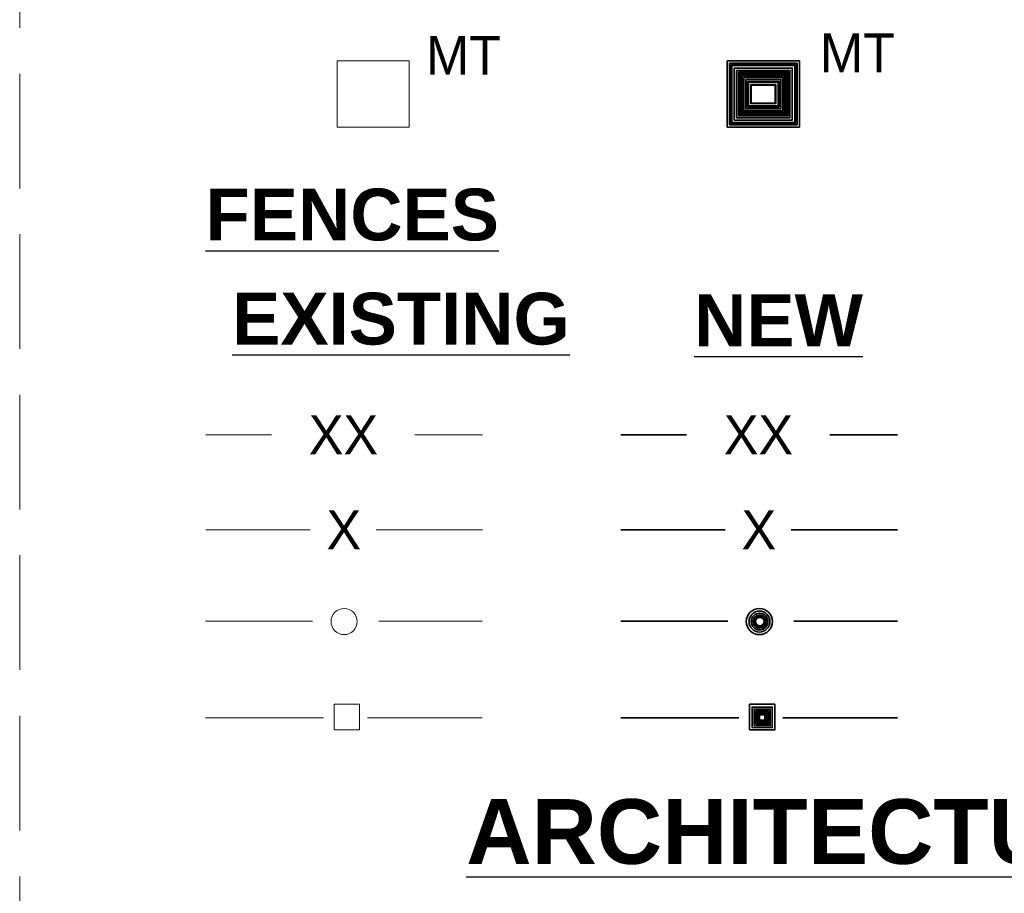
# Paper-space layout 'Layout1' of a CAD drawing. Header units: inches. Extents: x 1.2 to 32.4, y 0.8 to 21.2.
# Tile 5 of 12: x 1.3 to 4.3, y 8.2 to 10.9. Entities that reach past the tile are written whole.
import ezdxf
from ezdxf.enums import TextEntityAlignment as Align

# ---------------------------------------------------------------- set-up
doc = ezdxf.new("R2010")
doc.units = ezdxf.units.IN
doc.header["$MEASUREMENT"] = 0
doc.linetypes.add('DGN Style 3', pattern=[0.487989, 0.348564, -0.139426])
for name, color, linetype, lineweight in [('C-PROP-IDEN', 6, 'Continuous', 35), ('C-PROP-IDEN-E', 5, 'Continuous', 18), ('C-SITE-FENC', 6, 'Continuous', 35), ('C-SITE-FENC-E', 5, 'Continuous', 18), ('cenwoG302 - G-ANNO-TEXT', 53, 'Continuous', 25), ('G-Anno-Text', 53, 'Continuous', 35)]:
    doc.layers.add(name, color=color, linetype=linetype, lineweight=lineweight)
doc.layers.add('G-Anno-Nplt', color=5, linetype='Continuous', lineweight=25, plot=False)
doc.styles.add('Style-Arial', font='ARIAL.TTF')
doc.styles.add('Style-WORKING', font='WORKING.shx')
doc.styles.add('Text', font='txt')
doc.styles.add('Title', font='ARIALBD.TTF')

# ---------------------------------------------------------------- blocks, each defined once
blk = doc.blocks.new('coeSheet')
at = {"layer": 'G-Anno-Nplt', "color": 7, "linetype": 'DGN Style 3', "lineweight": 18, "flags": 128}
blk.add_lwpolyline([(-0.2, 0), (30.875, 0), (30.875, 20.5), (-0.2, 20.5)], close=True, dxfattribs=at)
at = {"layer": 'G-Anno-Text', "color": 1, "linetype": 'Continuous', "lineweight": 25, "style": 'Style-WORKING'}
for tag, p in [('14_appr', (29.2266, 18.65)), ('13_appr', (29.4297, 18.65)), ('12_appr', (29.6328, 18.65)), ('11_appr', (29.8359, 18.65)), ('10_appr', (30.0391, 18.65)), ('09_appr', (30.2422, 18.65)), ('08_appr', (30.4453, 18.65)), ('14_date', (29.2266, 18.1)), ('13_date', (29.4297, 18.1)), ('12_date', (29.6328, 18.1)), ('11_date', (29.8359, 18.1)), ('10_date', (30.0391, 18.1)), ('09_date', (30.2422, 18.1)), ('08_date', (30.4453, 18.1)), ('14_mark', (29.2266, 15.1)), ('13_mark', (29.4297, 15.1)), ('12_mark', (29.6328, 15.1)), ('11_mark', (29.8359, 15.1)), ('10_mark', (30.0391, 15.1)), ('09_mark', (30.2422, 15.1)), ('08_mark', (30.4453, 15.1)), ('07_appr', (29.2266, 14.7)), ('06_appr', (29.4297, 14.7)), ('05_appr', (29.6328, 14.7)), ('04_appr', (29.8359, 14.7)), ('03_appr', (30.0391, 14.7)), ('02_appr', (30.2422, 14.7)), ('01_appr', (30.4453, 14.7)), ('07_date', (29.2266, 14.15)), ('06_date', (29.4297, 14.15)), ('05_date', (29.6328, 14.15)), ('04_date', (29.8359, 14.15)), ('03_date', (30.0391, 14.15)), ('02_date', (30.2422, 14.15)), ('01_date', (30.4453, 14.15)), ('07_mark', (29.2266, 11.15)), ('06_mark', (29.4297, 11.15)), ('05_mark', (29.6328, 11.15)), ('04_mark', (29.8359, 11.15)), ('03_mark', (30.0391, 11.15)), ('02_mark', (30.2422, 11.15)), ('01_mark', (30.4453, 11.15))]:
    blk.add_attdef(tag, text='', height=0.075, rotation=90, dxfattribs=at).set_placement(p, align=Align.MIDDLE_CENTER)
for tag, p in [('14_desc', (29.2266, 15.35)), ('13_desc', (29.4297, 15.35)), ('12_desc', (29.6328, 15.35)), ('11_desc', (29.8359, 15.35)), ('10_desc', (30.0391, 15.35)), ('09_desc', (30.2422, 15.35)), ('08_desc', (30.4453, 15.35)), ('07_desc', (29.2266, 11.4)), ('06_desc', (29.4297, 11.4)), ('05_desc', (29.6328, 11.4)), ('04_desc', (29.8359, 11.4)), ('03_desc', (30.0391, 11.4)), ('02_desc', (30.2422, 11.4)), ('01_desc', (30.4453, 11.4))]:
    blk.add_attdef(tag, text='', height=0.075, rotation=90, dxfattribs=at).set_placement(p, align=Align.MIDDLE_LEFT)
at = {"layer": 'G-Anno-Text', "color": 1, "linetype": 'Continuous', "lineweight": 25, "style": 'Style-WORKING', "flags": 2}
for tag, p in [('plot_sytime', (30.595, 9.575)), ('plot_scale', (30.595, 8.275)), ('plot_short_design', (30.27, 7.675)), ('plot_design', (-0.2546, 2.6)), ('plot_username', (-0.2546, 1.4))]:
    blk.add_attdef(tag, text='', height=0.075, rotation=90, dxfattribs=at).set_placement(p, align=Align.TOP_LEFT)
at = {"layer": 'G-Anno-Text', "color": 1, "linetype": 'Continuous', "lineweight": 25, "style": 'Style-WORKING'}
for tag, p in [('issue_date', (29.2951, 9.275)), ('file_num', (30.27, 9.275)), ('checked_by', (29.62, 8.4538)), ('submitted_by_name', (29.945, 7.675)), ('designed_by_name', (29.2951, 7.675)), ('drawn_by', (29.62, 7.675)), ('sheet_size', (30.595, 7.675))]:
    blk.add_attdef(tag, text='', height=0.075, rotation=90, dxfattribs=at).set_placement(p, align=Align.TOP_LEFT)
at = {"layer": 'G-Anno-Text', "color": 6, "linetype": 'Continuous', "lineweight": 35, "style": 'Style-Arial'}
for tag, p in [('sheet_title_1', (30.1, 3.1469)), ('sheet_title_2', (30.3, 3.1469)), ('sheet_title_3', (30.5, 3.1469))]:
    blk.add_attdef(tag, text='', height=0.12, rotation=90, dxfattribs=at).set_placement(p, align=Align.TOP_CENTER)
at = {"layer": 'G-Anno-Text', "linetype": 'Continuous', "lineweight": 50, "style": 'Style-Arial'}
blk.add_attdef('sheet_id', text='', height=0.25, rotation=0, dxfattribs=at).set_placement((29.9378, 0.375), align=Align.MIDDLE_CENTER)

psp = doc.layouts.get("Layout1")

# ---------------------------------------------------------------- linework, layer by layer
at = {"layer": 'C-PROP-IDEN', "flags": 128}
for points in [[(3.4268, 10.733), (3.6462, 10.733), (3.6462, 10.5319), (3.4268, 10.5319)], [(3.4269, 10.7329), (3.6461, 10.7329), (3.6461, 10.532), (3.4269, 10.532)], [(3.4339, 10.7259), (3.6392, 10.7259), (3.6392, 10.5389), (3.4339, 10.5389)], [(3.4339, 10.7259), (3.6392, 10.7259), (3.6392, 10.5389), (3.4339, 10.5389)], [(3.4382, 10.7216), (3.6348, 10.7216), (3.6348, 10.5433), (3.4382, 10.5433)], [(3.4411, 10.7187), (3.6319, 10.7187), (3.6319, 10.5462), (3.4411, 10.5462)], [(3.4411, 10.7187), (3.6319, 10.7187), (3.6319, 10.5462), (3.4411, 10.5462)], [(3.4483, 10.7115), (3.6247, 10.7115), (3.6247, 10.5534), (3.4483, 10.5534)], [(3.4483, 10.7115), (3.6247, 10.7115), (3.6247, 10.5534), (3.4483, 10.5534)], [(3.4554, 10.7044), (3.6176, 10.7044), (3.6176, 10.5605), (3.4554, 10.5605)], [(3.4554, 10.7044), (3.6176, 10.7044), (3.6176, 10.5605), (3.4554, 10.5605)], [(3.4554, 10.7044), (3.6176, 10.7044), (3.6176, 10.5605), (3.4554, 10.5605)], [(3.4606, 10.6992), (3.6124, 10.6992), (3.6124, 10.5657), (3.4606, 10.5657)], [(3.4626, 10.6972), (3.6104, 10.6972), (3.6104, 10.5677), (3.4626, 10.5677)], [(3.4663, 10.6935), (3.6068, 10.6935), (3.6068, 10.5713), (3.4663, 10.5713)], [(3.4698, 10.69), (3.6032, 10.69), (3.6032, 10.5749), (3.4698, 10.5749)], [(3.4718, 10.688), (3.6012, 10.688), (3.6012, 10.5769), (3.4718, 10.5769)], [(3.477, 10.6828), (3.596, 10.6828), (3.596, 10.5821), (3.477, 10.5821)], [(3.477, 10.6828), (3.596, 10.6828), (3.596, 10.5821), (3.477, 10.5821)], [(3.4831, 10.6767), (3.5899, 10.6767), (3.5899, 10.5882), (3.4831, 10.5882)], [(3.4831, 10.6767), (3.5899, 10.6767), (3.5899, 10.5882), (3.4831, 10.5882)], [(3.4888, 10.671), (3.5843, 10.671), (3.5843, 10.5938), (3.4888, 10.5938)], [(3.4888, 10.671), (3.5843, 10.671), (3.5843, 10.5938), (3.4888, 10.5938)], [(3.4914, 10.6684), (3.5816, 10.6684), (3.5816, 10.5965), (3.4914, 10.5965)], [(3.4985, 10.6613), (3.5745, 10.6613), (3.5745, 10.6036), (3.4985, 10.6036)], [(3.4985, 10.6613), (3.5745, 10.6613), (3.5745, 10.6036), (3.4985, 10.6036)], [(3.5, 10.6598), (3.573, 10.6598), (3.573, 10.6051), (3.5, 10.6051)]]:
    psp.add_lwpolyline(points, close=True, dxfattribs=at)
at = {"layer": 'C-PROP-IDEN-E', "flags": 128}
psp.add_lwpolyline([(2.2401, 10.7331), (2.4595, 10.7331), (2.4595, 10.532), (2.2401, 10.532)], close=True, dxfattribs=at)
at = {"layer": 'C-SITE-FENC'}
for p, q in [((3.1034, 9.5961), (3.3026, 9.5961)), ((3.7392, 9.5961), (3.9448, 9.5961)), ((3.1034, 9.3074), (3.4207, 9.3074)), ((3.6211, 9.3074), (3.9448, 9.3074)), ((3.1034, 9.0297), (3.4283, 9.0297)), ((3.6298, 9.0297), (3.9448, 9.0297)), ((3.1034, 8.736), (3.462, 8.736)), ((3.5957, 8.736), (3.9448, 8.736))]:
    psp.add_line(p, q, dxfattribs=at)
at = {"layer": 'C-SITE-FENC', "flags": 128}
for points in [[(3.4946, 8.6992), (3.4946, 8.777), (3.5714, 8.777), (3.5714, 8.6992)], [(3.5023, 8.7064), (3.5023, 8.7687), (3.5637, 8.7687), (3.5637, 8.7064)], [(3.5084, 8.7125), (3.5084, 8.7623), (3.5575, 8.7623), (3.5575, 8.7125)], [(3.5133, 8.7172), (3.5133, 8.7569), (3.5526, 8.7569), (3.5526, 8.7172)], [(3.5171, 8.7211), (3.5171, 8.7529), (3.5486, 8.7529), (3.5486, 8.7211)], [(3.5203, 8.7242), (3.5203, 8.7497), (3.5454, 8.7497), (3.5454, 8.7242)], [(3.5228, 8.7267), (3.5228, 8.7471), (3.5429, 8.7471), (3.5429, 8.7267)], [(3.5248, 8.7287), (3.5248, 8.745), (3.5409, 8.745), (3.5409, 8.7287)]]:
    psp.add_lwpolyline(points, close=True, dxfattribs=at)
at = {"layer": 'C-SITE-FENC'}
for centre, radius in [((3.5246, 9.0286), 0.0398), ((3.5249, 9.0285), 0.0318), ((3.5252, 9.0285), 0.0255), ((3.5254, 9.0285), 0.0204), ((3.5255, 9.0285), 0.0163), ((3.5257, 9.0284), 0.013)]:
    psp.add_circle(centre, radius, dxfattribs=at)
at = {"layer": 'C-SITE-FENC-E'}
for p, q in [((1.8413, 9.5961), (2.0405, 9.5961)), ((2.4771, 9.5961), (2.6827, 9.5961)), ((1.8413, 9.3074), (2.1586, 9.3074)), ((2.359, 9.3074), (2.6827, 9.3074)), ((1.8404, 9.0297), (2.1653, 9.0297)), ((2.3668, 9.0297), (2.6818, 9.0297)), ((1.8404, 8.736), (2.199, 8.736)), ((2.3327, 8.736), (2.6818, 8.736))]:
    psp.add_line(p, q, dxfattribs=at)
at = {"layer": 'C-SITE-FENC-E', "flags": 128}
psp.add_lwpolyline([(2.2316, 8.6992), (2.2316, 8.777), (2.3084, 8.777), (2.3084, 8.6992)], close=True, dxfattribs=at)
at = {"layer": 'C-SITE-FENC-E'}
psp.add_circle((2.2616, 9.0286), 0.0398, dxfattribs=at)

# ---------------------------------------------------------------- block references
at = {"layer": 'G-Anno-Nplt', "color": 7, "linetype": 'DGN Style 3', "lineweight": 18}
psp.add_blockref('coeSheet', (1.475, 0.75), dxfattribs=at)

# ---------------------------------------------------------------- texts
at = {"layer": 'C-PROP-IDEN', "style": 'Text'}
psp.add_text('MT', height=0.11811, dxfattribs=at).set_placement((3.7085, 10.6984))
at = {"layer": 'C-PROP-IDEN-E', "style": 'Text'}
psp.add_text('MT', height=0.11811, dxfattribs=at).set_placement((2.5105, 10.6911))
at = {"layer": 'C-SITE-FENC', "style": 'Text'}
for s, height, p in [('XX', 0.11811, (3.5217, 9.5961)), ('X', 0.1181, (3.5229, 9.3074))]:
    psp.add_text(s, height=height, dxfattribs=at).set_placement(p, align=Align.MIDDLE_CENTER)
at = {"layer": 'C-SITE-FENC-E', "style": 'Text'}
for s, height, p in [('XX', 0.11811, (2.2596, 9.5961)), ('X', 0.1181, (2.2608, 9.3074))]:
    psp.add_text(s, height=height, dxfattribs=at).set_placement(p, align=Align.MIDDLE_CENTER)
at = {"layer": 'cenwoG302 - G-ANNO-TEXT', "char_height": 0.15748, "attachment_point": 1, "line_spacing_factor": 0.615, "style": 'Title'}
for s, insert, width in [('\\LFENCES', (1.8404, 10.3448), 0.961226), ('\\LNEW', (3.3261, 10.023), 0.566818)]:
    psp.add_mtext(s, dxfattribs=dict(at, insert=insert, width=width))
at = {"layer": 'cenwoG302 - G-ANNO-TEXT', "attachment_point": 1, "style": 'Title'}
for s, insert, char_height, width in [('\\LEXISTING', (1.921, 10.0283), 0.15748, 1.038399), ('\\LARCHITECTURAL LEGEND', (2.6331, 8.4887), 0.19685, 3.706974)]:
    psp.add_mtext(s, dxfattribs=dict(at, insert=insert, char_height=char_height, width=width))

doc.saveas('drawing.dxf')
